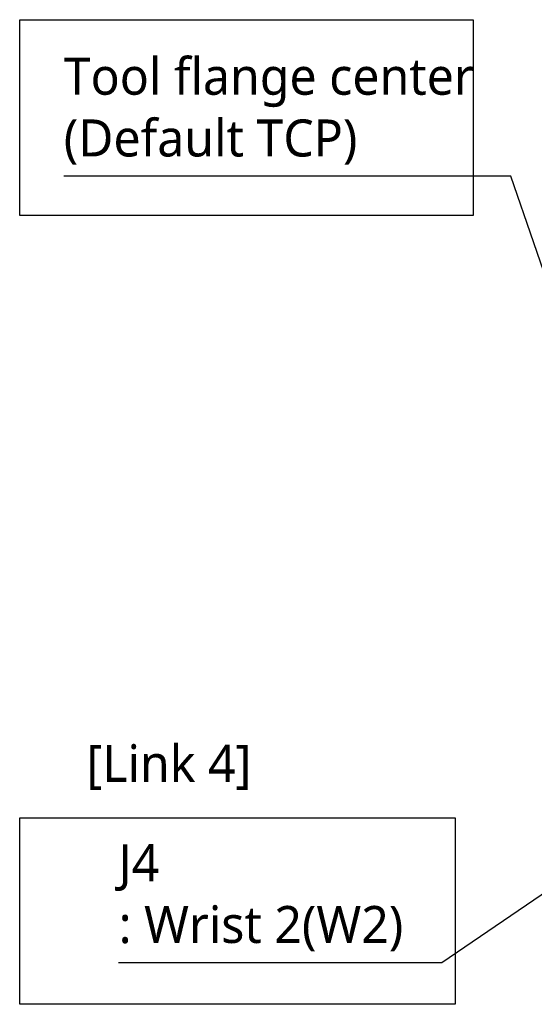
# Model space of a CAD drawing. Header units: millimetres. Extents: x 0 to 4378, y 0 to 2376.
# Tile 218 of 256: x 1186 to 1409, y 1458 to 1883. Entities that reach past the tile are written whole.
import ezdxf

# ---------------------------------------------------------------- set-up
doc = ezdxf.new("R2010")
doc.units = ezdxf.units.MM
doc.header["$LTSCALE"] = 0.2
doc.layers.add('05_Section Line', color=3, linetype='Continuous')
doc.styles.add('Rainbow-5.0 Style', font='malgunsl.ttf')
doc.dimstyles.new('Rainbow-5.0 Style', dxfattribs={"dimtxt": 4, "dimasz": 2.5, "dimexe": 1, "dimexo": 1, "dimgap": 1, "dimtad": 1, "dimdsep": 46, "dimtxsty": 'Rainbow-5.0 Style', "dimcen": 0, "dimclrd": 251, "dimclre": 251, "dimclrt": 7, "dimazin": 3, "dimtp": 0.1, "dimtm": 0.1, "dimtfac": 0.61, "dimtmove": 0, "dimatfit": 3, "dimfxl": 1, "dimlwd": -1, "dimlwe": -1, "dimarcsym": 1})

msp = doc.modelspace()

# ---------------------------------------------------------------- linework, layer by layer
at = {"layer": '05_Section Line'}
for points in [[(1186.424, 1883.185), (1382.424, 1883.185), (1382.424, 1798.638), (1186.424, 1798.638)], [(1186.424, 1538.378), (1374.686, 1538.378), (1374.686, 1457.783), (1186.424, 1457.783)]]:
    msp.add_lwpolyline(points, close=True, dxfattribs=at)

# ---------------------------------------------------------------- texts
at = {"color": 7, "char_height": 16, "attachment_point": 7, "style": 'Rainbow-5.0 Style'}
for s, insert in [('Tool flange center\\P(Default TCP)', (1205.475, 1820.538)), ('[Link 4]', (1215.24, 1550.316)), ('J4\\P: Wrist 2(W2)', (1229.188, 1480.733))]:
    msp.add_mtext(s, dxfattribs=dict(at, insert=insert))

# ---------------------------------------------------------------- leaders
at = {"annotation_type": 0, "has_hookline": 1, "hookline_direction": 1}
for points, text_width in [([(1438.646, 1699.157), (1398.725, 1815.538), (1386.225, 1815.538)], 175.75), ([(1535.334, 1589.449), (1368.901, 1475.733), (1356.401, 1475.733)], 122.213)]:
    msp.add_leader(points, dimstyle='Rainbow-5.0 Style', override={"dimscale": 5, "dimgap": 1, "dimtad": 1}, dxfattribs=dict(at, text_width=text_width))

doc.saveas('drawing.dxf')
